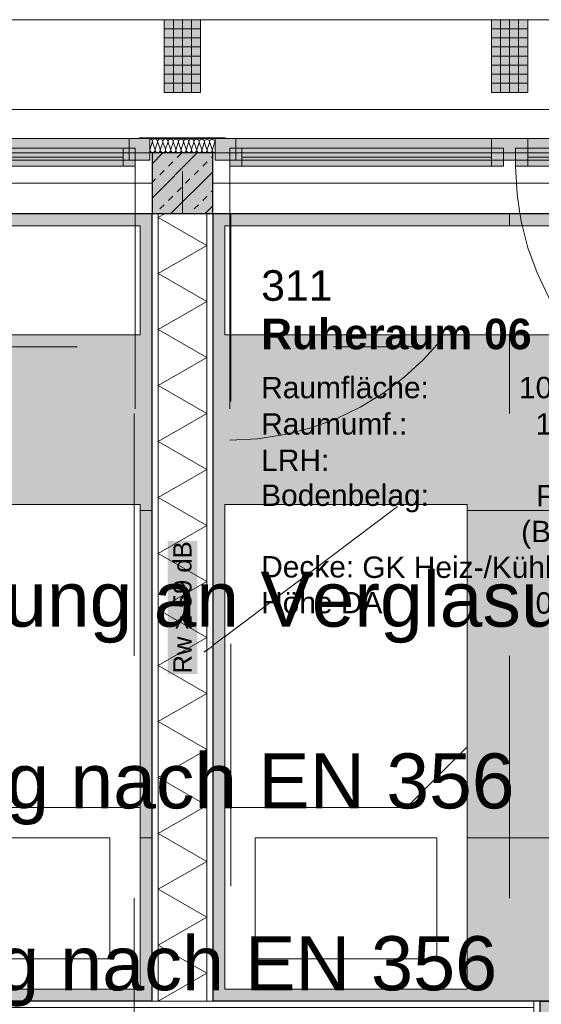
# Model space of a CAD drawing. Header units: metres. Extents: x -49 to 152, y -127 to 99.
# Tile 137 of 177: x -3.37 to -1.22, y -3.39 to 0.67. Entities that reach past the tile are written whole.
import ezdxf
from ezdxf.enums import TextEntityAlignment as Align

# ---------------------------------------------------------------- set-up
doc = ezdxf.new("R2010")
doc.units = ezdxf.units.M
doc.header["$PDMODE"] = 1
doc.header["$PDSIZE"] = -2
for name, pattern in [('Achsen 01', [5.291531, 3.175, -1.058062, 0.352704, -0.705764]), ('gestrichelt - 01', [2, 1, -1]), ('ISO-07 Punktiert', [0.889, 0.127, -0.762]), ('Raster 01', [2, 1, -1]), ('VW-01 Strichlinie kurz', [2, 1, -1])]:
    doc.linetypes.add(name, pattern=pattern)
doc.layers.get('0').update_dxf_attribs({"lineweight": 25})
for name, color, linetype, lineweight, true_color in [('013_Beton und Stahlbetonarbeiten-000 Brüstung', 7, 'Continuous', 9, 0xa6a6a6), ('013_Beton und Stahlbetonarbeiten-000 Sichtbeton-334 Außenwandöf', 5, 'Continuous', 5, 0x0000ff), ('014_Fassadenarbeiten-000 Aufsicht Betonfertigteile', 7, 'Continuous', 9, 0xc0c0c0), ('014_Fassadenarbeiten-330 mineralische Dämmung', 7, 'Continuous', 9, 0x666666), ('027_Tischlerarbeiten-000 Versprung Akustikdecke', 7, 'gestrichelt - 01', 9, 0xa0a0a4), ('031_Metallbauarbeiten-350 Lamellendecke DS', 7, 'Continuous', 35, 0x666666), ('032_Metallarbeiten-Fenster', 7, 'Continuous', 13, 0x444444), ('039_Trockenbauarbeiten-340 Dämmung', 7, 'Continuous', 9, 0xc0c0c0), ('039_Trockenbauarbeiten-350 Deckenspiegel', 7, 'Continuous', 35, 0x008011), ('AV1-Achsen', 1, 'Achsen 01', 18, 0xff0000), ('AV1-Einrichtung', 7, 'Continuous', 9, 0xa6a6a6), ('AV1-Raster', 7, 'Raster 01', 9, 0xa6a6a6)]:
    doc.layers.add(name, color=color, linetype=linetype, lineweight=lineweight, true_color=true_color)
for name, color, linetype, lineweight in [('013_Beton und Stahlbetonarbeiten-000 Unterzüge', 7, 'ISO-07 Punktiert', 13), ('013_Beton und Stahlbetonarbeiten-330 Außenstützen', 7, 'Continuous', 25), ('014_Fassadenarbeiten-330 Betonfertigteile vertikal', 7, 'Continuous', 9), ('039_Trockenbauarbeiten-340 Gipskarton', 7, 'Continuous', 9), ('039_Trockenbauarbeiten-alllg.', 7, 'Continuous', 9), ('_1.35m (3D)', 7, 'Continuous', 9), ('_GRU (2D)', 7, 'Continuous', 9), ('_Legende (2D)', 7, 'Continuous', 9), ('_OG 3 (2D)', 7, 'Continuous', 9), ('_OG 3 - DS (2D)', 7, 'Continuous', 9), ('AV1-Akustikvorgaben-Trennwände', 7, 'Continuous', 5), ('AV1-Schnitt Achsen', 7, 'Achsen 01', 18), ('AV1-Stempel-Raumstempel', 7, 'Continuous', 9), ('Bemaßung-Bemaßung', 7, 'Continuous', 9), ('Keine', 7, 'Continuous', 9)]:
    doc.layers.add(name, color=color, linetype=linetype, lineweight=lineweight)
doc.layers.get('0').freeze()
doc.styles.add('Arial', font='arial.ttf')
doc.styles.add('Arial (bold)', font='arialbd.ttf')
doc.dimstyles.new('COE 50', dxfattribs={"dimtxt": 100.872396, "dimasz": 0.001414, "dimexe": 0.001, "dimexo": 0.01, "dimgap": 0.001, "dimtad": 1, "dimdec": 3, "dimtxsty": 'Arial', "dimblk": 'VW_SLASH-3', "dimblk1": 'VW_SLASH-3', "dimblk2": 'VW_SLASH-3', "dimcen": 0, "dimadec": 3, "dimazin": 0, "dimtfac": 0.8, "dimtdec": 3, "dimtix": 1, "dimtmove": 0, "dimatfit": 0, "dimldrblk": 'VW_SLASH-2', "dimfxl": 0.002, "dimfxlon": 1, "dimfrac": 2, "dimtolj": 1, "dimarcsym": 0})
pattern_1 = [(-90, (0, 0), (0.0375, 0), [])]
pattern_2 = [(0, (0, 0), (2e-18, -0.0375), [])]

# ---------------------------------------------------------------- blocks, each defined once
blk = doc.blocks.new('Group-4')
at = {"layer": 'AV1-Raster'}
for p, q in [((-2.7, -22.95), (-2.7, 1.35)), ((-1.35, -22.95), (-1.35, 1.35)), ((1.35, -1.35), (-40.5, -1.35)), ((1.35, -2.7), (-40.5, -2.7))]:
    blk.add_line(p, q, dxfattribs=at)
blk = doc.blocks.new('1.35m (3D)')
at = {"layer": 'AV1-Raster', "color": 7}
blk.add_blockref('Group-4', (0, 0), dxfattribs=at)
blk = doc.blocks.new('OG 3 - DS (2D)')
at = {"layer": '031_Metallbauarbeiten-350 Lamellendecke DS', "linetype": 'Continuous', "lineweight": 0, "transparency": 33554483}
for points in [[(-5.275, -0.125), (-5.275, -3.375), (-2.825, -3.375), (-2.825, -0.125)], [(-2.575, -3.375), (-0.125, -3.375), (-0.125, -0.125), (-2.575, -0.125)], [(-0.125, -3.375), (-1.225, -3.375), (-1.225, -5.275), (-0.125, -5.275)]]:
    blk.add_hatch(color=55, dxfattribs=at).paths.add_polyline_path(points)
at = {"layer": '039_Trockenbauarbeiten-350 Deckenspiegel', "linetype": 'Continuous', "lineweight": 0, "transparency": 33554508}
for points in [[(-5.275, -0.125), (-2.825, -0.125), (-2.825, -3.375), (-5.275, -3.375)], [(-2.575, -0.125), (-0.125, -0.125), (-0.125, -3.375), (-2.575, -3.375)]]:
    blk.add_hatch(color=2, dxfattribs=at).paths.add_polyline_path(points)
at = {"layer": '039_Trockenbauarbeiten-350 Deckenspiegel', "linetype": 'Continuous', "lineweight": 0, "transparency": 33554483}
blk.add_hatch(color=106, dxfattribs=at).paths.add_polyline_path([(-1.225, -3.375), (-0.125, -3.375), (-0.125, -5.275), (-1.225, -5.275)])
at = {"layer": '031_Metallbauarbeiten-350 Lamellendecke DS', "color": 251, "linetype": 'Continuous', "lineweight": 35, "transparency": 33554687, "flags": 128}
for points in [[(-5.275, -0.125), (-5.275, -3.375), (-2.825, -3.375), (-2.825, -0.125)], [(-2.575, -3.375), (-0.125, -3.375), (-0.125, -0.125), (-2.575, -0.125)], [(-0.125, -3.375), (-1.225, -3.375), (-1.225, -5.275), (-0.125, -5.275)]]:
    blk.add_lwpolyline(points, close=True, dxfattribs=at)
at = {"layer": '039_Trockenbauarbeiten-350 Deckenspiegel', "color": 251, "linetype": 'Continuous', "lineweight": 35, "transparency": 33554687, "flags": 128}
for points in [[(-5.275, -0.125), (-2.825, -0.125), (-2.825, -3.375), (-5.275, -3.375)], [(-2.575, -0.125), (-0.125, -0.125), (-0.125, -3.375), (-2.575, -3.375)]]:
    blk.add_lwpolyline(points, close=True, dxfattribs=at)
at = {"layer": '039_Trockenbauarbeiten-350 Deckenspiegel', "flags": 128}
blk.add_lwpolyline([(-1.225, -3.375), (-0.125, -3.375), (-0.125, -5.275), (-1.225, -5.275)], close=True, dxfattribs=at)
blk = doc.blocks.new('Group-171')
at = {"color": 255, "transparency": 33554559}
for points in [[(-5.225, -0.175), (-2.875, -0.175), (-2.875, -0.625), (-5.225, -0.625)], [(-3.875, -1.325), (-2.875, -1.325), (-2.875, -3.325), (-3.875, -3.325)]]:
    blk.add_wipeout(points, dxfattribs=at).dxf.layer = 'AV1-Einrichtung'
at = {"layer": 'AV1-Einrichtung', "flags": 128}
for points in [[(-5.225, -0.175), (-2.875, -0.175), (-2.875, -0.625), (-5.225, -0.625)], [(-3.875, -1.325), (-2.875, -1.325), (-2.875, -3.325), (-3.875, -3.325)]]:
    blk.add_lwpolyline(points, close=True, dxfattribs=at)
at = {"color": 255, "transparency": 33554559}
for points in [[(-2.875, -2.575), (-3.625, -2.575), (-3.875, -2.325), (-3.875, -1.325), (-2.875, -1.325)], [(-3.75, -2.7), (-3, -2.7), (-3, -3.2), (-3.75, -3.2)]]:
    blk.add_wipeout(points, dxfattribs=at).dxf.layer = 'AV1-Einrichtung'
at = {"layer": 'AV1-Einrichtung', "flags": 128}
for points in [[(-2.875, -2.575), (-3.625, -2.575), (-3.875, -2.325), (-3.875, -1.325), (-2.875, -1.325)], [(-3.75, -2.7), (-3, -2.7), (-3, -3.2), (-3.75, -3.2)]]:
    blk.add_lwpolyline(points, close=True, dxfattribs=at)
blk = doc.blocks.new('Group-172')
at = {"color": 255, "transparency": 33554559}
for points in [[(-2.525, -0.175), (-0.175, -0.175), (-0.175, -0.625), (-2.525, -0.625)], [(-2.525, -1.325), (-1.525, -1.325), (-1.525, -3.325), (-2.525, -3.325)]]:
    blk.add_wipeout(points, dxfattribs=at).dxf.layer = 'AV1-Einrichtung'
at = {"layer": 'AV1-Einrichtung', "flags": 128}
for points in [[(-2.525, -0.175), (-0.175, -0.175), (-0.175, -0.625), (-2.525, -0.625)], [(-2.525, -1.325), (-1.525, -1.325), (-1.525, -3.325), (-2.525, -3.325)]]:
    blk.add_lwpolyline(points, close=True, dxfattribs=at)
at = {"color": 255, "transparency": 33554559}
for points in [[(-2.525, -2.575), (-1.775, -2.575), (-1.525, -2.325), (-1.525, -1.325), (-2.525, -1.325)], [(-2.4, -2.7), (-1.65, -2.7), (-1.65, -3.2), (-2.4, -3.2)]]:
    blk.add_wipeout(points, dxfattribs=at).dxf.layer = 'AV1-Einrichtung'
at = {"layer": 'AV1-Einrichtung', "flags": 128}
for points in [[(-2.525, -2.575), (-1.775, -2.575), (-1.525, -2.325), (-1.525, -1.325), (-2.525, -1.325)], [(-2.4, -2.7), (-1.65, -2.7), (-1.65, -3.2), (-2.4, -3.2)]]:
    blk.add_lwpolyline(points, close=True, dxfattribs=at)
blk = doc.blocks.new('Group-285')
at = {"color": 255, "linetype": 'Continuous', "lineweight": 5}
blk.add_wipeout([(-3.375, 2.6), (-0.125, 2.6), (-0.125, 2.8), (-3.375, 2.8)], dxfattribs=at).dxf.layer = '039_Trockenbauarbeiten-340 Dämmung'
blk = doc.blocks.new('Group-286')
at = {"layer": '039_Trockenbauarbeiten-340 Dämmung', "transparency": 33554687, "flags": 128}
blk.add_lwpolyline([(-3.375, 2.8), (-3.2595, 2.6), (-3.1441, 2.8), (-3.0286, 2.6), (-2.9131, 2.8), (-2.7976, 2.6), (-2.6822, 2.8), (-2.5667, 2.6), (-2.4512, 2.8), (-2.3358, 2.6), (-2.2203, 2.8), (-2.1048, 2.6), (-1.9894, 2.8), (-1.8739, 2.6), (-1.7584, 2.8), (-1.6429, 2.6), (-1.5275, 2.8), (-1.412, 2.6), (-1.2965, 2.8), (-1.1811, 2.6), (-1.0656, 2.8), (-0.9501, 2.6), (-0.8347, 2.8), (-0.7192, 2.6), (-0.6037, 2.8), (-0.4882, 2.6), (-0.3728, 2.8), (-0.2573, 2.6), (-0.1418, 2.8), (-0.125, 2.7708)], dxfattribs=at)
blk = doc.blocks.new('Group-287')
at = {"layer": '039_Trockenbauarbeiten-340 Dämmung'}
blk.add_blockref('Group-285', (0, 0), dxfattribs=at)
at = {"layer": '039_Trockenbauarbeiten-340 Dämmung', "transparency": 33554687}
blk.add_blockref('Group-286', (0, 0), dxfattribs=at)
blk = doc.blocks.new('Parametric Object-39')
at = {"layer": '039_Trockenbauarbeiten-340 Dämmung', "color": 7, "transparency": 33554687}
blk.add_blockref('Group-287', (0, 0), dxfattribs=at)
at = {"layer": '039_Trockenbauarbeiten-340 Dämmung', "color": 0, "flags": 1}
for tag in ['IFC_UUID', 'instanceID', 'prm0_name', 'prm0_type', 'prm0_value', 'prm1_name', 'prm1_type', 'prm1_value', 'prm2_name', 'prm2_type', 'prm2_value', 'prm3_name', 'prm3_type', 'prm3_value', 'prm4_name', 'prm4_type', 'prm4_value', 'prm5_name', 'prm5_type', 'prm5_value', 'prm6_name', 'prm6_type', 'prm6_value']:
    blk.add_attdef(tag, (-2.8, -3.375), '', height=0.00018, dxfattribs=at)
blk = doc.blocks.new('VW_SLASH-3')
at = {"color": 0, "linetype": 'ByBlock', "lineweight": -2, "transparency": 16777216}
blk.add_line((0, 0), (-1, 0), dxfattribs=at)
at = {"color": 0, "linetype": 'Continuous', "lineweight": 15, "transparency": 16777216, "flags": 128}
blk.add_lwpolyline([(0.5, 0.5), (-0.5, -0.5)], dxfattribs=at)
blk = doc.blocks.new('*D678')
at = {"layer": 'Bemaßung-Bemaßung', "color": 0, "lineweight": -2}
for p, q in [((-10.675, 2.075), (-10.675, 2.225)), ((-2.575, 2.075), (-2.575, 2.225)), ((-2.6457, 2.175), (-10.6043, 2.175))]:
    blk.add_line(p, q, dxfattribs=at)
at = {"layer": 'Defpoints', "color": 0}
for p in [(-10.675, 2.175), (-10.675, -0.125), (-2.575, -0.125)]:
    blk.add_point(p, dxfattribs=at)
at = {"layer": 'Bemaßung-Bemaßung', "color": 0, "lineweight": -2, "xscale": 0.070693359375, "yscale": 0.070693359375, "zscale": 0.070693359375, "rotation": 180}
blk.add_blockref('VW_SLASH-3', (-10.675, 2.175), dxfattribs=at)
at = {"layer": 'Bemaßung-Bemaßung', "color": 0, "lineweight": -2, "xscale": 0.070693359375, "yscale": 0.070693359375, "zscale": 0.070693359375}
blk.add_blockref('VW_SLASH-3', (-2.575, 2.175), dxfattribs=at)
at = {"layer": 'Bemaßung-Bemaßung', "color": 0, "insert": (-6.625, 2.2856), "char_height": 0.10087, "attachment_point": 5, "style": 'Arial'}
blk.add_mtext('\\A1;8,10', dxfattribs=at)
blk = doc.blocks.new('VW_SLASH-2')
at = {"color": 0, "linetype": 'ByBlock', "lineweight": -2, "transparency": 16777216}
blk.add_line((0, 0), (-1, 0), dxfattribs=at)
at = {"color": 0, "linetype": 'Continuous', "lineweight": 15, "transparency": 16777216, "flags": 128}
blk.add_lwpolyline([(0.5, 0.5), (-0.5, -0.5)], dxfattribs=at)
blk = doc.blocks.new('*D679')
at = {"layer": 'Bemaßung-Bemaßung', "color": 0, "lineweight": -2}
for p, q in [((-2.575, 2.075), (-2.575, 2.225)), ((-0.125, 2.075), (-0.125, 2.225)), ((-0.1957, 2.175), (-2.5043, 2.175))]:
    blk.add_line(p, q, dxfattribs=at)
at = {"layer": 'Defpoints', "color": 0}
for p in [(-2.575, 2.175), (-2.575, -0.125), (-0.125, -0.125)]:
    blk.add_point(p, dxfattribs=at)
at = {"layer": 'Bemaßung-Bemaßung', "color": 0, "lineweight": -2, "xscale": 0.070693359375, "yscale": 0.070693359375, "zscale": 0.070693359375, "rotation": 180}
blk.add_blockref('VW_SLASH-3', (-2.575, 2.175), dxfattribs=at)
at = {"layer": 'Bemaßung-Bemaßung', "color": 0, "lineweight": -2, "xscale": 0.070693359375, "yscale": 0.070693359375, "zscale": 0.070693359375}
blk.add_blockref('VW_SLASH-3', (-0.125, 2.175), dxfattribs=at)
at = {"layer": 'Bemaßung-Bemaßung', "color": 0, "insert": (-1.35, 2.2856), "char_height": 0.10087, "attachment_point": 5, "style": 'Arial'}
blk.add_mtext('\\A1;2,45', dxfattribs=at)
blk = doc.blocks.new('*D784')
at = {"layer": 'Bemaßung-Bemaßung', "color": 0, "linetype": 'Continuous', "lineweight": -2}
for p, q in [((-4.175, 1.575), (-4.175, 1.725)), ((-2.575, 1.575), (-2.575, 1.725)), ((-2.6457, 1.675), (-4.1043, 1.675))]:
    blk.add_line(p, q, dxfattribs=at)
at = {"layer": 'Defpoints', "color": 0}
for p in [(-4.175, 1.675), (-2.575, -0.125), (-4.175, -3.375)]:
    blk.add_point(p, dxfattribs=at)
at = {"layer": 'Bemaßung-Bemaßung', "color": 0, "lineweight": -2, "xscale": 0.070693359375, "yscale": 0.070693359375, "zscale": 0.070693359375, "rotation": 180}
blk.add_blockref('VW_SLASH-3', (-4.175, 1.675), dxfattribs=at)
at = {"layer": 'Bemaßung-Bemaßung', "color": 0, "lineweight": -2, "xscale": 0.070693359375, "yscale": 0.070693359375, "zscale": 0.070693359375}
blk.add_blockref('VW_SLASH-3', (-2.575, 1.675), dxfattribs=at)
at = {"layer": 'Bemaßung-Bemaßung', "color": 0, "insert": (-3.375, 1.7856), "char_height": 0.10087, "attachment_point": 5, "style": 'Arial'}
blk.add_mtext('\\A1;1,60', dxfattribs=at)
blk = doc.blocks.new('*D785')
at = {"layer": 'Bemaßung-Bemaßung', "color": 0, "linetype": 'Continuous', "lineweight": -2}
for p, q in [((-2.575, 1.575), (-2.575, 1.725)), ((-1.225, 1.575), (-1.225, 1.725)), ((-1.2957, 1.675), (-2.5043, 1.675))]:
    blk.add_line(p, q, dxfattribs=at)
at = {"layer": 'Defpoints', "color": 0}
for p in [(-2.575, 1.675), (-2.575, -0.125), (-1.225, -3.375)]:
    blk.add_point(p, dxfattribs=at)
at = {"layer": 'Bemaßung-Bemaßung', "color": 0, "lineweight": -2, "xscale": 0.070693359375, "yscale": 0.070693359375, "zscale": 0.070693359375, "rotation": 180}
blk.add_blockref('VW_SLASH-3', (-2.575, 1.675), dxfattribs=at)
at = {"layer": 'Bemaßung-Bemaßung', "color": 0, "lineweight": -2, "xscale": 0.070693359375, "yscale": 0.070693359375, "zscale": 0.070693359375}
blk.add_blockref('VW_SLASH-3', (-1.225, 1.675), dxfattribs=at)
at = {"layer": 'Bemaßung-Bemaßung', "color": 0, "insert": (-1.9, 1.7856), "char_height": 0.10087, "attachment_point": 5, "style": 'Arial'}
blk.add_mtext('\\A1;1,35', dxfattribs=at)
blk = doc.blocks.new('*D786')
at = {"layer": 'Bemaßung-Bemaßung', "color": 0, "linetype": 'Continuous', "lineweight": -2}
for p, q in [((-1.225, 1.575), (-1.225, 1.725)), ((-0.125, 1.575), (-0.125, 1.725)), ((-0.1957, 1.675), (-1.1543, 1.675))]:
    blk.add_line(p, q, dxfattribs=at)
at = {"layer": 'Defpoints', "color": 0}
for p in [(-1.225, 1.675), (-0.125, -0.125), (-1.225, -3.375)]:
    blk.add_point(p, dxfattribs=at)
at = {"layer": 'Bemaßung-Bemaßung', "color": 0, "lineweight": -2, "xscale": 0.070693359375, "yscale": 0.070693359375, "zscale": 0.070693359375, "rotation": 180}
blk.add_blockref('VW_SLASH-3', (-1.225, 1.675), dxfattribs=at)
at = {"layer": 'Bemaßung-Bemaßung', "color": 0, "lineweight": -2, "xscale": 0.070693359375, "yscale": 0.070693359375, "zscale": 0.070693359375}
blk.add_blockref('VW_SLASH-3', (-0.125, 1.675), dxfattribs=at)
at = {"layer": 'Bemaßung-Bemaßung', "color": 0, "insert": (-0.675, 1.7856), "char_height": 0.10087, "attachment_point": 5, "style": 'Arial'}
blk.add_mtext('\\A1;1,10', dxfattribs=at)
blk = doc.blocks.new('COE - Fenster 01')
at = {"layer": '032_Metallarbeiten-Fenster', "linetype": 'Continuous', "lineweight": 0}
for points in [[(-0.03, 2.515), (-0.03, 2.43), (0.06, 2.43), (0.06, 2.515)], [(0.02, 2.455), (0.02, 2.405), (-0.055, 2.405), (-0.055, 2.455)], [(0.02, 2.405), (0.02, 1.375), (-0.055, 1.375), (-0.055, 2.405)], [(-0.03, 2.43), (0.06, 2.43), (0.06, 0.17), (-0.03, 0.17)], [(0.02, 1.375), (0.02, 1.325), (-0.055, 1.325), (-0.055, 1.375)], [(0.06, 1.375), (0.06, 1.225), (-0.03, 1.225), (-0.03, 1.375)], [(0.02, 1.225), (0.02, 1.275), (-0.055, 1.275), (-0.055, 1.225)], [(0.02, 0.195), (0.02, 1.225), (-0.055, 1.225), (-0.055, 0.195)], [(0.02, 0.145), (0.02, 0.195), (-0.055, 0.195), (-0.055, 0.145)], [(0.06, 0.17), (-0.03, 0.17), (-0.03, 0.085), (0.06, 0.085)]]:
    blk.add_hatch(color=7, dxfattribs=at).paths.add_polyline_path(points)
at = {"layer": '032_Metallarbeiten-Fenster', "color": 7, "linetype": 'gestrichelt - 01', "lineweight": 18, "transparency": 33554687}
for p, q in [((-0.055, 2.455), (-1.185, 2.455)), ((-0.055, 0.145), (-1.185, 0.145))]:
    blk.add_line(p, q, dxfattribs=at)
at = {"layer": '032_Metallarbeiten-Fenster', "color": 7, "lineweight": 18}
for p, q in [((-0.0175, 2.405), (-0.0175, 1.375)), ((-0.0175, 0.195), (-0.0175, 1.225))]:
    blk.add_line(p, q, dxfattribs=at)
at = {"layer": '032_Metallarbeiten-Fenster', "color": 7, "lineweight": 18, "flags": 128}
for points in [[(-0.03, 2.515), (-0.03, 2.43), (0.06, 2.43), (0.06, 2.515)], [(0.02, 2.455), (0.02, 2.405), (-0.055, 2.405), (-0.055, 2.455)], [(0.02, 2.405), (0.02, 1.375), (-0.055, 1.375), (-0.055, 2.405)], [(-0.03, 2.43), (0.06, 2.43), (0.06, 0.17), (-0.03, 0.17)], [(0.02, 1.375), (0.02, 1.325), (-0.055, 1.325), (-0.055, 1.375)], [(0.06, 1.375), (0.06, 1.225), (-0.03, 1.225), (-0.03, 1.375)], [(0.02, 1.225), (0.02, 1.275), (-0.055, 1.275), (-0.055, 1.225)], [(0.02, 0.195), (0.02, 1.225), (-0.055, 1.225), (-0.055, 0.195)], [(0.02, 0.145), (0.02, 0.195), (-0.055, 0.195), (-0.055, 0.145)], [(0.06, 0.17), (-0.03, 0.17), (-0.03, 0.085), (0.06, 0.085)]]:
    blk.add_lwpolyline(points, close=True, dxfattribs=at)
at = {"layer": '032_Metallarbeiten-Fenster', "color": 7, "linetype": 'gestrichelt - 01', "lineweight": 18, "transparency": 33554687}
for centre, start, end in [((-0.055, 2.455), 180.0004, 270), ((-0.055, 0.145), 90, 179.9996)]:
    blk.add_arc(centre, 1.13, start, end, dxfattribs=at)
blk = doc.blocks.new('Group-538')
at = {"layer": '014_Fassadenarbeiten-330 mineralische Dämmung', "transparency": 33554687, "flags": 128}
for points in [[(15.324, -23.2855, 0.513088), (15.3343, -23.2714), (15.3251, -23.2435, -1.372995), (15.3455, -23.2434), (15.3354, -23.2714, 1.372583), (15.3558, -23.2713), (15.3466, -23.2434, -1.372995), (15.367, -23.2432), (15.3568, -23.2713, 1.372583), (15.3772, -23.2712)], [(15.3354, -23.2714, 1.372583), (15.3558, -23.2713), (15.3466, -23.2434, -1.372995), (15.367, -23.2432), (15.3568, -23.2713, 1.372583), (15.3772, -23.2712), (15.368, -23.2432, -1.372995), (15.3884, -23.2431), (15.3783, -23.2712, 1.372583), (15.3987, -23.2711), (15.3895, -23.2431, -1.372995), (15.4099, -23.243), (15.3997, -23.2711, 1.372583), (15.4201, -23.2709), (15.4109, -23.243, -1.372995), (15.4313, -23.2429), (15.4212, -23.2709, 1.372583), (15.4416, -23.2708), (15.4324, -23.2429, -1.372995), (15.4528, -23.2427), (15.4426, -23.2708, 1.372583), (15.463, -23.2707), (15.4538, -23.2427, -1.372995), (15.4742, -23.2426), (15.464, -23.2707, 1.372583), (15.4844, -23.2706), (15.4753, -23.2426, -1.372995), (15.4957, -23.2425), (15.4855, -23.2705, 1.372583), (15.5059, -23.2704), (15.4967, -23.2425, -1.372995), (15.5171, -23.2424), (15.5069, -23.2704, 1.372583), (15.5273, -23.2703), (15.5182, -23.2424, -1.372995), (15.5386, -23.2422), (15.5284, -23.2703, 1.372583), (15.5488, -23.2702), (15.5396, -23.2422, -1.372995), (15.56, -23.2421), (15.5498, -23.2702, 1.372583), (15.5702, -23.27), (15.5611, -23.2421, -1.372995), (15.5815, -23.242)], [(15.5284, -23.2703, 0.324435), (15.5324, -23.2822, 0.324435), (15.545, -23.2822, 0.324435), (15.5488, -23.2702), (15.5396, -23.2422, -0.324488), (15.5435, -23.2302, -0.324488), (15.5561, -23.2302, -0.324488), (15.56, -23.2421), (15.5498, -23.2702, 0.324435), (15.5538, -23.2821, 0.324435), (15.5664, -23.282, 0.324435), (15.5702, -23.27), (15.5611, -23.2421, -0.324488), (15.5649, -23.2301, -0.324488), (15.5775, -23.23, -0.324488), (15.5815, -23.242), (15.5713, -23.27, 0.324435), (15.5753, -23.282, 0.324435), (15.5879, -23.2819, 0.324435), (15.5917, -23.2699), (15.5825, -23.242, -0.540395), (15.5937, -23.228)], [(15.594, -23.279, -0.225531), (15.5927, -23.2699), (15.5939, -23.2666)]]:
    blk.add_lwpolyline(points, format="xyb", dxfattribs=at)
blk = doc.blocks.new('Group-542')
at = {"layer": '014_Fassadenarbeiten-330 mineralische Dämmung', "transparency": 33554687}
blk.add_blockref('Group-538', (0, 0), dxfattribs=at)
blk = doc.blocks.new('Parametric Object-77')
at = {"layer": '014_Fassadenarbeiten-330 mineralische Dämmung', "color": 7, "transparency": 33554687}
blk.add_blockref('Group-542', (0, 0), dxfattribs=at)
at = {"layer": '014_Fassadenarbeiten-330 mineralische Dämmung', "color": 0, "flags": 1}
for tag in ['IFC_UUID', 'instanceID', 'prm0_name', 'prm0_type', 'prm0_value', 'prm1_name', 'prm1_type', 'prm1_value', 'prm2_name', 'prm2_type', 'prm2_value', 'prm3_name', 'prm3_type', 'prm3_value', 'prm4_name', 'prm4_type', 'prm4_value', 'prm5_name', 'prm5_type', 'prm5_value', 'prm6_name', 'prm6_type', 'prm6_value']:
    blk.add_attdef(tag, (-2.8352, 0.1232), '', height=0.00018, dxfattribs=at)
blk = doc.blocks.new('Raumstempel - Symbol - 1 (2D)')
at = {"layer": 'AV1-Stempel-Raumstempel', "attachment_point": 1, "line_spacing_factor": 0.967919, "style": 'Arial'}
for s, insert, char_height in [('Raumfläche:', (0.2, -0.6736), 0.088263), ('m²', (1.6225, -0.6736), 0.08826), ('Raumumf.:', (0.2, -0.8236), 0.08826), ('m', (1.6225, -0.8236), 0.0883), ('LRH:', (0.2, -0.9736), 0.08826), ('m', (1.6225, -0.9736), 0.0883), ('Bodenbelag:', (0.2, -1.118), 0.088263), ('Decke:', (0.2, -1.4131), 0.08826), ('Höhe DA:', (0.2, -1.5607), 0.08826), ('m', (1.6225, -1.5625), 0.0883)]:
    blk.add_mtext(s, dxfattribs=dict(at, insert=insert, char_height=char_height))
at = {"layer": 'AV1-Stempel-Raumstempel'}
for tag, style, p in [('Raumnummer', 'Arial', (0.2, -0.2337)), ('Raumname', 'Arial (bold)', (0.2, -0.4337))]:
    blk.add_attdef(tag, text='', height=0.1261, dxfattribs=dict(at, style=style)).set_placement(p, align=Align.TOP_LEFT)
at = {"layer": 'AV1-Stempel-Raumstempel', "style": 'Arial'}
for tag, p in [('Raumfläche', (1.5725, -0.6736)), ('Raumumfang', (1.5725, -0.8236)), ('LRH', (1.5725, -0.9736)), ('Bodenbelag', (1.7253, -1.1199)), ('Bodendetail', (1.7253, -1.2674)), ('Decke', (1.7278, -1.415)), ('Höhe_DA', (1.5725, -1.5625))]:
    blk.add_attdef(tag, text='', height=0.0883, dxfattribs=at).set_placement(p, align=Align.TOP_RIGHT)
blk = doc.blocks.new('Legende (2D)')
at = {"layer": 'Keine', "color": 7, "transparency": 33554687, "char_height": 0.226963, "attachment_point": 4, "line_spacing_factor": 0.969122, "style": 'Arial'}
for s, insert in [('Einbruchschutzklasse 1 N nach DIN 1627 {\\C8;keine Anforderung an Verglasung }', (-11.4364, -1.75)), ('Einbruchschutzklasse 2 nach DIN 1627 {\\C8;+ P4A Verglasung nach EN 356}', (-11.4364, -2.5)), ('Einbruchschutzklasse 3 nach DIN 1627 {\\C8;\\H0.984x;+ P5A Verglasung nach EN 356}', (-11.4364, -3.25))]:
    blk.add_mtext(s, dxfattribs=dict(at, insert=insert))
blk = doc.blocks.new('Group-879')
at = {"layer": 'AV1-Achsen'}
blk.add_line((-43.2844, 0), (4.2656, 0), dxfattribs=at)
blk = doc.blocks.new('Group-886')
at = {"layer": 'AV1-Schnitt Achsen'}
blk.add_line((-43.35, -0.675), (4.2, -0.675), dxfattribs=at)
blk = doc.blocks.new('GRU (2D)')
at = {"layer": 'AV1-Achsen', "color": 7}
blk.add_blockref('Group-879', (0, 0), dxfattribs=at)
at = {"layer": 'AV1-Schnitt Achsen', "color": 7}
blk.add_blockref('Group-886', (0, 0), dxfattribs=at)
blk = doc.blocks.new('OG 3 (2D)')
at = {"layer": '014_Fassadenarbeiten-330 Betonfertigteile vertikal', "linetype": 'Continuous', "lineweight": 0}
for points in [[(-2.775, 0.675), (-2.625, 0.675), (-2.625, 0.375), (-2.775, 0.375)], [(-1.425, 0.675), (-1.275, 0.675), (-1.275, 0.375), (-1.425, 0.375)]]:
    blk.add_hatch(color=9, dxfattribs=at).paths.add_polyline_path(points)
at = {"layer": '014_Fassadenarbeiten-330 Betonfertigteile vertikal', "linetype": 'Continuous', "lineweight": 9}
h = blk.add_hatch(dxfattribs=at)
h.set_pattern_fill('Stahlbetonfertigteil-1', color=8, style=0, pattern_type=2)
h.set_pattern_definition(pattern_1)
h.paths.add_polyline_path([(-2.775, 0.675), (-2.625, 0.675), (-2.625, 0.375), (-2.775, 0.375)])
at = {"layer": '014_Fassadenarbeiten-330 Betonfertigteile vertikal', "linetype": 'Continuous', "lineweight": 13}
h = blk.add_hatch(dxfattribs=at)
h.set_pattern_fill('Stahlbetonfertigteil', color=8, style=0, pattern_type=2)
h.set_pattern_definition(pattern_2)
h.paths.add_polyline_path([(-2.775, 0.675), (-2.625, 0.675), (-2.625, 0.375), (-2.775, 0.375)])
at = {"layer": '014_Fassadenarbeiten-330 Betonfertigteile vertikal', "linetype": 'Continuous', "lineweight": 9}
h = blk.add_hatch(dxfattribs=at)
h.set_pattern_fill('Stahlbetonfertigteil-1', color=8, style=0, pattern_type=2)
h.set_pattern_definition(pattern_1)
h.paths.add_polyline_path([(-1.425, 0.675), (-1.275, 0.675), (-1.275, 0.375), (-1.425, 0.375)])
at = {"layer": '014_Fassadenarbeiten-330 Betonfertigteile vertikal', "linetype": 'Continuous', "lineweight": 13}
h = blk.add_hatch(dxfattribs=at)
h.set_pattern_fill('Stahlbetonfertigteil', color=8, style=0, pattern_type=2)
h.set_pattern_definition(pattern_2)
h.paths.add_polyline_path([(-1.425, 0.675), (-1.275, 0.675), (-1.275, 0.375), (-1.425, 0.375)])
at = {"layer": '032_Metallarbeiten-Fenster', "linetype": 'Continuous', "lineweight": 0, "transparency": 33554687}
blk.add_hatch(color=181, dxfattribs=at).paths.add_polyline_path([(-2.5231, 0.185), (-2.8769, 0.185), (-2.8769, 0.187), (-2.5231, 0.187)])
at = {"layer": '014_Fassadenarbeiten-000 Aufsicht Betonfertigteile', "flags": 128}
blk.add_lwpolyline([(-39.455, 0.305), (0.305, 0.305), (0.675, 0.675), (-39.825, 0.675)], close=True, dxfattribs=at)
at = {"layer": '014_Fassadenarbeiten-330 Betonfertigteile vertikal', "flags": 128}
for points in [[(-2.775, 0.675), (-2.625, 0.675), (-2.625, 0.375), (-2.775, 0.375)], [(-1.425, 0.675), (-1.275, 0.675), (-1.275, 0.375), (-1.425, 0.375)]]:
    blk.add_lwpolyline(points, close=True, dxfattribs=at)
at = {"layer": '032_Metallarbeiten-Fenster', "color": 7, "linetype": 'Continuous', "lineweight": 9, "transparency": 33554687, "flags": 128}
blk.add_lwpolyline([(-2.5231, 0.185), (-2.8769, 0.185), (-2.8769, 0.187), (-2.5231, 0.187)], close=True, dxfattribs=at)
at = {"layer": 'AV1-Einrichtung', "color": 7}
for name in ['Group-171', 'Group-172']:
    blk.add_blockref(name, (0, 0), dxfattribs=at)
at = {"color": 255}
for points, layer in [([(-5.275, -0.125), (-5.275, 0.125), (-2.825, 0.125), (-2.825, -0.125)], '013_Beton und Stahlbetonarbeiten-000 Brüstung'), ([(-2.575, -0.125), (-2.575, 0.125), (-0.125, 0.125), (-0.125, -0.125)], '013_Beton und Stahlbetonarbeiten-000 Brüstung'), ([(-2.6, -3.375), (-2.6, -0.125), (-2.8, -0.125), (-2.8, -3.375)], '039_Trockenbauarbeiten-340 Dämmung'), ([(-1.25, -3.375), (-1.225, -3.375), (-1.225, -3.525), (-1.25, -3.525)], '039_Trockenbauarbeiten-340 Gipskarton')]:
    blk.add_wipeout(points, dxfattribs=at).dxf.layer = layer
at = {"layer": '013_Beton und Stahlbetonarbeiten-000 Brüstung', "flags": 128}
for points in [[(-5.275, -0.125), (-5.275, 0.125), (-2.825, 0.125), (-2.825, -0.125)], [(-2.575, -0.125), (-2.575, 0.125), (-0.125, 0.125), (-0.125, -0.125)]]:
    blk.add_lwpolyline(points, close=True, dxfattribs=at)
at = {"layer": '027_Tischlerarbeiten-000 Versprung Akustikdecke'}
blk.add_line((-1.225, -3.375), (-0.125, -3.375), dxfattribs=at)
at = {"layer": '039_Trockenbauarbeiten-340 Dämmung', "flags": 128}
blk.add_lwpolyline([(-2.6, -3.375), (-2.6, -0.125), (-2.8, -0.125), (-2.8, -3.375)], close=True, dxfattribs=at)
at = {"layer": '039_Trockenbauarbeiten-340 Gipskarton', "flags": 128}
blk.add_lwpolyline([(-1.25, -3.375), (-1.225, -3.375), (-1.225, -3.525), (-1.25, -3.525)], close=True, dxfattribs=at)
at = {"layer": '039_Trockenbauarbeiten-alllg.'}
for p, q in [((-2.825, 0), (-5.275, 0)), ((-0.125, 0), (-2.575, 0))]:
    blk.add_line(p, q, dxfattribs=at)
at = {"layer": '014_Fassadenarbeiten-330 mineralische Dämmung', "xscale": -1, "rotation": 180}
blk.add_blockref('Parametric Object-77', (-18.1589, -23.1023), dxfattribs=at)
at = {"layer": 'AV1-Stempel-Raumstempel'}
blk.add_blockref('Raumstempel - Symbol - 1 (2D)', (-2.575, -0.125), dxfattribs=at).add_auto_attribs({'Raumname': 'Ruheraum 06', 'Raumnummer': '311', 'Bodendetail': '(BA 4.5)', 'Raumfläche': '10,16', 'LRH': '3', 'Raumumfang': '15,4', 'Höhe_DA': '0,25', 'Decke': 'GK Heiz-/Kühldecke', 'Bodenbelag': 'Parkett'})
at = {"layer": '039_Trockenbauarbeiten-340 Dämmung', "rotation": 90}
blk.add_blockref('Parametric Object-39', (0, 0), dxfattribs=at)
at = {"layer": 'AV1-Akustikvorgaben-Trennwände', "color": 7}
blk.add_solid([(-2.6391, -2.0242), (-2.6391, -1.4758), (-2.7609, -2.0242), (-2.7609, -1.4758)], dxfattribs=at)
blk.add_solid([(-2.6391, -2.0242), (-2.6391, -1.4758), (-2.7609, -2.0242), (-2.7609, -1.4758)], dxfattribs=at)
at = {"layer": 'AV1-Akustikvorgaben-Trennwände', "insert": (-2.7, -1.75), "char_height": 0.07565, "attachment_point": 5, "rotation": 90, "line_spacing_factor": 0.971931, "style": 'Arial'}
blk.add_mtext('Rw ≥ 59 dB', dxfattribs=at)
at = {"color": 255}
blk.add_wipeout([(-4.15, -3.375), (-1.25, -3.375), (-1.25, -3.4), (-4.15, -3.4)], dxfattribs=at).dxf.layer = '039_Trockenbauarbeiten-340 Gipskarton'
at = {"layer": '039_Trockenbauarbeiten-340 Gipskarton', "flags": 128}
blk.add_lwpolyline([(-4.15, -3.375), (-1.25, -3.375), (-1.25, -3.4), (-4.15, -3.4)], close=True, dxfattribs=at)
at = {"layer": 'Bemaßung-Bemaßung', "linetype": 'Continuous'}
dim = blk.add_linear_dim(base=(-1.225, 1.675), p1=(-0.125, -0.125), p2=(-1.225, -3.375), text='1,10', dimstyle='COE 50', override={"dimtxt": 0.100872, "dimasz": 0.070693, "dimexe": 0.05, "dimgap": 0.05, "dimpost": '<>', "dimtxsty": 'Arial', "dimtmove": 2, "dimfxl": 0.1}, dxfattribs=at)
dim.commit()
dim.dimension.update_dxf_attribs({"geometry": '*D786', "text_midpoint": (-0.675, 1.7856)})
at = {"color": 255}
for points in [[(-2.825, -3.375), (-2.8, -3.375), (-2.8, -0.125), (-2.825, -0.125)], [(-2.6, -3.375), (-2.575, -3.375), (-2.575, -0.125), (-2.6, -0.125)]]:
    blk.add_wipeout(points, dxfattribs=at).dxf.layer = '039_Trockenbauarbeiten-340 Gipskarton'
at = {"layer": '013_Beton und Stahlbetonarbeiten-000 Sichtbeton-334 Außenwandöf', "linetype": 'Continuous', "lineweight": 0}
blk.add_hatch(color=30, dxfattribs=at).paths.add_polyline_path([(-2.575, -0.125), (-2.825, -0.125), (-2.825, 0.125), (-2.775, 0.125), (-2.775, -0.075), (-2.625, -0.075), (-2.625, 0.125), (-2.575, 0.125)])
at = {"layer": '013_Beton und Stahlbetonarbeiten-330 Außenstützen', "linetype": 'Continuous', "lineweight": 0, "true_color": 0xc0c0c0}
blk.add_hatch(color=9, dxfattribs=at).paths.add_polyline_path([(-2.575, 0.125), (-2.825, 0.125), (-2.825, -0.125), (-2.575, -0.125)])
at = {"layer": '013_Beton und Stahlbetonarbeiten-330 Außenstützen', "linetype": 'Continuous', "lineweight": 13}
h = blk.add_hatch(dxfattribs=at)
h.set_pattern_fill('Stahlbeton', color=251, style=0, pattern_type=2)
h.set_pattern_definition([(45, (0, 0), (0.0707107, -0.0707107), [0.025, -0.025])])
h.paths.add_polyline_path([(-2.575, 0.125), (-2.825, 0.125), (-2.825, -0.125), (-2.575, -0.125)])
h = blk.add_hatch(dxfattribs=at)
h.set_pattern_fill('Stahlbeton-1', color=251, style=0, pattern_type=2)
h.set_pattern_definition([(-135, (0.03106, -0.03313), (0.0707107, -0.0707107), [])])
h.paths.add_polyline_path([(-2.575, 0.125), (-2.825, 0.125), (-2.825, -0.125), (-2.575, -0.125)])
at = {"layer": '013_Beton und Stahlbetonarbeiten-000 Unterzüge', "linetype": 'VW-01 Strichlinie kurz'}
blk.add_line((-10.6, -7.95), (0.125, 0.125), dxfattribs=at)
at = {"layer": '013_Beton und Stahlbetonarbeiten-000 Unterzüge', "linetype": 'VW-01 Strichlinie kurz', "flags": 128}
for points in [[(-2.825, 0.125), (-2.825, -0.125), (-5.275, -0.125), (-5.275, 0.125)], [(-0.125, 0.125), (-0.125, -0.125), (-2.575, -0.125), (-2.575, 0.125)], [(-2.9, -7.95), (-2.9, -0.125), (-2.5, -0.125), (-2.5, -7.95)]]:
    blk.add_lwpolyline(points, close=True, dxfattribs=at)
at = {"layer": '013_Beton und Stahlbetonarbeiten-330 Außenstützen', "flags": 128}
blk.add_lwpolyline([(-2.575, 0.125), (-2.825, 0.125), (-2.825, -0.125), (-2.575, -0.125)], close=True, dxfattribs=at)
at = {"layer": '039_Trockenbauarbeiten-340 Gipskarton', "flags": 128}
for points in [[(-2.825, -3.375), (-2.8, -3.375), (-2.8, -0.125), (-2.825, -0.125)], [(-2.6, -3.375), (-2.575, -3.375), (-2.575, -0.125), (-2.6, -0.125)]]:
    blk.add_lwpolyline(points, close=True, dxfattribs=at)
at = {"layer": '032_Metallarbeiten-Fenster', "color": 7, "rotation": 90}
for p in [(-2.75, 0.125), (-0.05, 0.125)]:
    blk.add_blockref('COE - Fenster 01', p, dxfattribs=at)
at = {"layer": 'Bemaßung-Bemaßung'}
for base, p1, p2, text, picture, middle in [((-10.675, 2.175), (-2.575, -0.125), (-10.675, -0.125), '8,10', '*D678', (-6.625, 2.2856)), ((-2.575, 2.175), (-0.125, -0.125), (-2.575, -0.125), '2,45', '*D679', (-1.35, 2.2856))]:
    dim = blk.add_linear_dim(base=base, p1=p1, p2=p2, text=text, dimstyle='COE 50', override={"dimtxt": 0.100872, "dimasz": 0.070693, "dimexe": 0.05, "dimgap": 0.05, "dimpost": '<>', "dimtxsty": 'Arial', "dimtmove": 2, "dimfxl": 0.1}, dxfattribs=at)
    dim.commit()
    dim.dimension.update_dxf_attribs({"geometry": picture, "text_midpoint": middle})
at = {"layer": 'Bemaßung-Bemaßung', "linetype": 'Continuous'}
for base, p1, p2, text, picture, middle in [((-4.175, 1.675), (-2.575, -0.125), (-4.175, -3.375), '1,60', '*D784', (-3.375, 1.7856)), ((-2.575, 1.675), (-1.225, -3.375), (-2.575, -0.125), '1,35', '*D785', (-1.9, 1.7856))]:
    dim = blk.add_linear_dim(base=base, p1=p1, p2=p2, text=text, dimstyle='COE 50', override={"dimtxt": 0.100872, "dimasz": 0.070693, "dimexe": 0.05, "dimgap": 0.05, "dimpost": '<>', "dimtxsty": 'Arial', "dimtmove": 2, "dimfxl": 0.1}, dxfattribs=at)
    dim.commit()
    dim.dimension.update_dxf_attribs({"geometry": picture, "text_midpoint": middle})

msp = doc.modelspace()

# ---------------------------------------------------------------- block references
at = {"layer": '_1.35m (3D)'}
msp.add_blockref('1.35m (3D)', (0, 0), dxfattribs=at)

# ---------------------------------------------------------------- next in the draw order: block references
at = {"layer": '_OG 3 - DS (2D)'}
msp.add_blockref('OG 3 - DS (2D)', (0, 0), dxfattribs=at)

# ---------------------------------------------------------------- next in the draw order: block references
at = {"layer": '_OG 3 (2D)'}
msp.add_blockref('OG 3 (2D)', (0, 0), dxfattribs=at)

# ---------------------------------------------------------------- next in the draw order: block references
at = {"layer": '_Legende (2D)'}
msp.add_blockref('Legende (2D)', (0, 0), dxfattribs=at)

# ---------------------------------------------------------------- next in the draw order: block references
at = {"layer": '_GRU (2D)'}
msp.add_blockref('GRU (2D)', (0, 0), dxfattribs=at)

doc.saveas('drawing.dxf')
